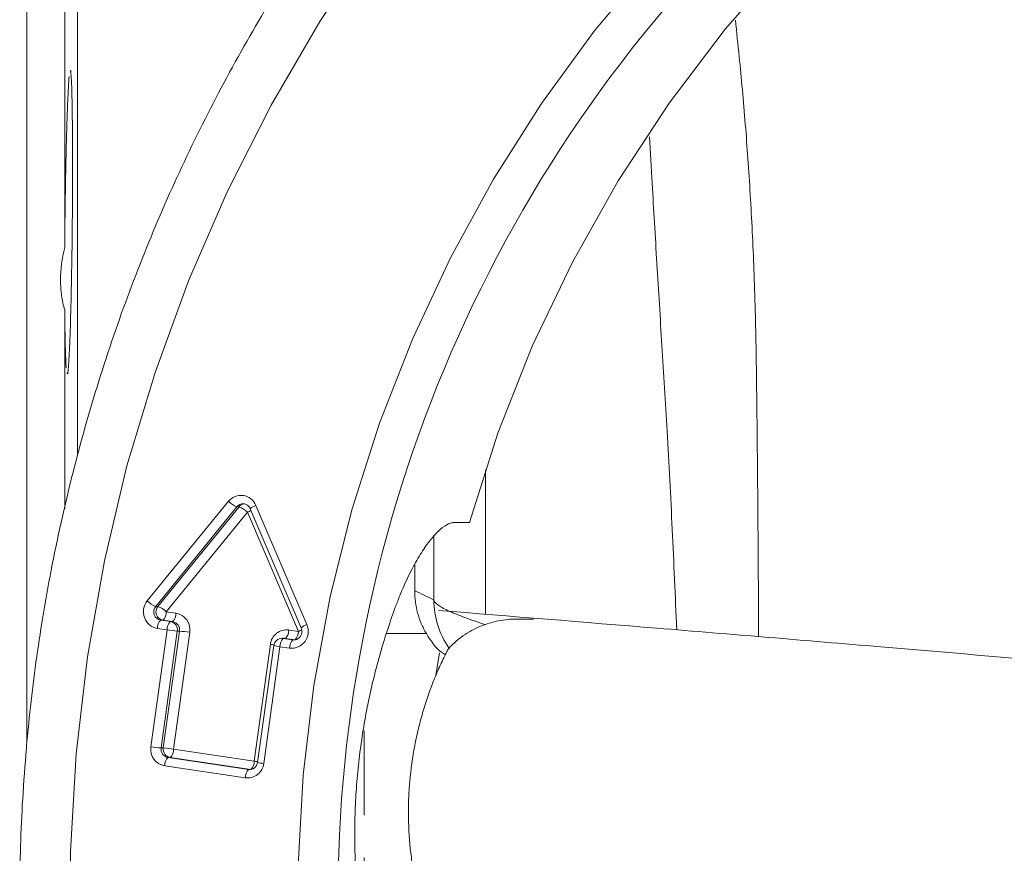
# Model space of a CAD drawing. Header units: millimetres. Extents: x -11 to 389, y 20 to 311.
# Tile 7 of 15: x -11 to 47, y 168 to 217. Entities that reach past the tile are written whole.
import ezdxf

# ---------------------------------------------------------------- set-up
doc = ezdxf.new("R2010")
doc.units = ezdxf.units.MM

# ---------------------------------------------------------------- blocks, each defined once
blk = doc.blocks.new('SW_CENTERMARKSYMBOL_0')
at = {"color": 0, "linetype": 'Continuous', "lineweight": 0}
for p, q in [((0, 5), (0, 10)), ((0, 0), (0, 2.5)), ((-5, 0), (-10, 0)), ((0, 0), (-2.5, 0)), ((0, 0), (0, -2.5)), ((0, 0), (2.5, 0)), ((5, 0), (10, 0)), ((0, -5), (0, -10))]:
    blk.add_line(p, q, dxfattribs=at)

msp = doc.modelspace()

# ---------------------------------------------------------------- linework, layer by layer
at = {"color": 7, "linetype": 'Continuous', "lineweight": 15}
for p, q in [((-7.706, 191.44), (-7.706, 290.108)), ((-10.706, 174.4), (-10.706, 259.108)), ((-8.459, 203.784), (-8.459, 253.242)), ((-8.459, 188.287), (-8.459, 200.079)), ((-3.562, 182.82), (1.255, 188.728)), ((1.754, 188.406), (-3.063, 182.497)), ((-2.934, 182.497), (1.883, 188.406)), ((2.382, 188.083), (-2.435, 182.175)), ((1.883, 188.406), (1.754, 188.406)), ((5.401, 181.011), (2.382, 188.083)), ((2.547, 188.291), (5.566, 181.219)), ((2.877, 188.488), (5.896, 181.416)), ((12.294, 184.977), (12.294, 183.42)), ((-2.934, 182.497), (-3.063, 182.497)), ((-2.763, 181.68), (-2.191, 181.595)), ((-2.633, 181.68), (-2.763, 181.68)), ((-2.062, 181.595), (-2.633, 181.68)), ((-2.435, 182.175), (-1.864, 182.09)), ((19.334, 181.732), (18.439, 181.732)), ((-3.349, 174.171), (-2.389, 181.1)), ((-2.389, 181.1), (-2.961, 181.185)), ((-1.782, 181.029), (-2.741, 174.1)), ((-2.612, 174.1), (-1.652, 181.029)), ((-2.062, 181.595), (-2.191, 181.595)), ((-1.652, 181.029), (-1.782, 181.029)), ((4.829, 181.096), (5.401, 181.011)), ((-1.045, 180.958), (-2.004, 174.029)), ((4.563, 180.606), (4.433, 180.606)), ((4.502, 180.601), (5.074, 180.517)), ((4.631, 180.601), (4.502, 180.601)), ((5.203, 180.517), (4.631, 180.601)), ((5.074, 180.517), (5.142, 180.511)), ((5.203, 180.517), (5.074, 180.517)), ((10.627, 180.887), (12.987, 180.887)), ((2.776, 173.319), (3.736, 180.248)), ((3.938, 180.175), (2.978, 173.246)), ((4.304, 180.106), (3.344, 173.177)), ((4.876, 180.022), (4.304, 180.106)), ((13.545, 178.401), (13.775, 179.742)), ((-2.612, 174.1), (-2.741, 174.1)), ((-2.004, 174.029), (2.776, 173.319)), ((-2.332, 173.534), (2.449, 172.824)), ((-2.202, 173.534), (-2.332, 173.534)), ((2.578, 172.824), (-2.202, 173.534)), ((2.251, 172.329), (-2.53, 173.039)), ((2.578, 172.824), (2.449, 172.824)), ((2.517, 172.819), (2.54, 172.82))]:
    msp.add_line(p, q, dxfattribs=at)
at = {"color": 8, "linetype": 'Continuous', "lineweight": 15}
for p, q in [((16.498, 190.597), (16.498, 182.038)), ((13.426, 182.874), (13.426, 186.715)), ((4.433, 180.606), (4.502, 180.601)), ((4.631, 180.601), (4.563, 180.606)), ((2.449, 172.824), (2.517, 172.819))]:
    msp.add_line(p, q, dxfattribs=at)
at = {"color": 7, "linetype": 'Continuous', "lineweight": 15, "flags": 128}
for points in [[(15.552, 187.472), (17.235, 192.764), (19.271, 197.922), (21.648, 202.921), (24.355, 207.737), (27.38, 212.346), (30.708, 216.725), (34.321, 220.854), (38.204, 224.713), (42.337, 228.283), (46.699, 231.546), (51.271, 234.487), (56.029, 237.091), (60.95, 239.346), (66.012, 241.241), (71.188, 242.767), (76.455, 243.916), (81.786, 244.682)], [(-7.785, 173.743), (-7.112, 179.5), (-6.106, 185.204), (-4.768, 190.836), (-3.105, 196.373), (-1.121, 201.796), (1.175, 207.086), (3.775, 212.222), (6.67, 217.186), (9.85, 221.961)], [(20.562, 116.806), (17.648, 121.243), (15.02, 125.868), (12.69, 130.662), (10.668, 135.602), (8.962, 140.669), (7.58, 145.841), (6.528, 151.095), (5.809, 156.409), (5.428, 161.761), (5.386, 167.126), (5.684, 172.484), (6.318, 177.809), (7.288, 183.08), (8.589, 188.274), (10.215, 193.369), (12.16, 198.343), (14.415, 203.175), (16.97, 207.844), (19.814, 212.329), (22.936, 216.613), (26.322, 220.675)], [(3.825, 117.901), (1.219, 123.034), (-1.082, 128.321), (-3.072, 133.742), (-4.741, 139.278), (-6.084, 144.907), (-7.097, 150.611), (-7.775, 156.367), (-8.117, 162.155), (-8.12, 167.954), (-7.785, 173.743)]]:
    msp.add_lwpolyline(points, dxfattribs=at)
at = {"color": 8, "linetype": 'Continuous', "lineweight": 15}
for centre, radius, start, end in [((89.486, 165.112), 81.74, 132.90709, 227.69757), ((2.124, 188.108), 0.476, 89.05852, 141.17713), ((2.256, 188.105), 0.479, 97.65575, 141.06429), ((1.121, 190.878), 3.066, 294.29258, 298.65983), ((3.2, 187.568), 0.974, 109.33926, 132.09158), ((4.116, 183.855), 3.12, 294.31496, 298.42455), ((6.22, 180.493), 0.978, 109.36623, 132.03174), ((2.473, 171.638), 8.702, 80.25658, 81.65176), ((4.59, 182.64), 2.55, 255.19422, 263.56526), ((1.524, 164.779), 8.632, 80.2189, 81.65542), ((3.63, 175.711), 2.55, 255.19422, 263.56526)]:
    msp.add_arc(centre, radius, start, end, dxfattribs=at)
at = {"color": 7, "linetype": 'Continuous', "lineweight": 15}
for centre, radius, start, end in [((1.995, 188.13), 0.951, 22.07111, 141.03985), ((2.249, 189.717), 1.402, 224.87169, 249.3247), ((1.388, 187.094), 1.402, 44.87169, 69.3247), ((-2.786, 182.177), 1.007, 140.36114, 260.00842), ((-2.568, 183.809), 1.402, 224.87169, 249.3247), ((18.425, 182.9), 4.999, 180.30429, 214.94639), ((-2.675, 182.176), 0.504, 140.36114, 260.00842), ((-2.546, 182.176), 0.504, 140.36114, 260.00842), ((-3.429, 181.186), 1.402, 44.87169, 69.3247), ((-2.301, 181.208), 0.66, 134.38413, 182.01474), ((-3.095, 182.152), 0.66, 314.38413, 2.01474), ((-2.523, 182.067), 0.66, 314.38413, 2.01474), ((-2.028, 181.109), 0.995, 351.28024, 80.50162), ((-1.729, 181.123), 0.66, 134.38413, 182.01474), ((-1.281, 187.95), 6.939, 260.81032, 265.86179), ((-2.273, 181.105), 0.497, 351.28024, 80.50162), ((-2.144, 181.105), 0.497, 351.28024, 80.50162), ((-2.153, 174.108), 6.939, 80.81032, 85.86179), ((4.701, 180.133), 0.972, 82.43712, 173.15669), ((4.17, 181.073), 0.66, 314.38413, 2.01474), ((4.993, 181.007), 0.992, 263.22996, 24.35708), ((4.433, 180.106), 0.5, 90, 172.11379), ((4.964, 180.13), 0.66, 134.38413, 182.01474), ((5.535, 180.045), 0.66, 134.38413, 182.01474), ((4.741, 180.988), 0.66, 314.38413, 2.01474), ((-2.366, 174.02), 0.995, 171.28024, 260.50162), ((-2.241, 181.021), 6.939, 260.81032, 265.86179), ((-2.25, 174.025), 0.497, 171.28024, 260.50162), ((-2.12, 174.025), 0.497, 171.28024, 260.50162), ((-3.113, 167.179), 6.939, 80.81032, 85.86179), ((-2.664, 174.006), 0.66, 314.38413, 2.01474), ((-1.87, 173.062), 0.66, 134.38413, 182.01474), ((2.379, 173.293), 0.972, 262.43712, 353.15669), ((2.117, 173.296), 0.66, 314.38413, 2.01474), ((2.911, 172.353), 0.66, 134.38413, 182.01474)]:
    msp.add_arc(centre, radius, start, end, dxfattribs=at)
for points, knots in [([(54.641, 259.809), (54.067, 259.619), (51.767, 258.856), (47.844, 257.216), (42.892, 254.894), (38.082, 252.267), (33.42, 249.37), (28.923, 246.206), (24.605, 242.786), (20.48, 239.12), (16.56, 235.22), (12.858, 231.099), (9.386, 226.768), (6.155, 222.243), (3.175, 217.537), (0.455, 212.665), (-1.995, 207.643), (-4.169, 202.486), (-6.059, 197.211), (-7.66, 191.834), (-8.966, 186.372), (-9.953, 180.94), (-10.483, 176.834), (-10.689, 174.578), (-10.734, 174.09)], [0, 0, 0, 0, 0.016178, 0.064815, 0.113457, 0.162102, 0.210752, 0.259408, 0.308068, 0.356734, 0.405405, 0.454081, 0.502763, 0.55145, 0.600143, 0.64884, 0.697542, 0.746248, 0.794957, 0.843671, 0.892387, 0.941106, 0.987269, 1, 1, 1, 1]), ([(-8.31, 196.359), (-8.307, 196.337), (-8.279, 196.179), (-8.219, 196.873), (-8.142, 198.437), (-8.074, 200.868), (-8.024, 203.772), (-7.995, 206.855), (-7.992, 209.752), (-8.012, 212.172), (-8.057, 213.721), (-8.1, 214.405), (-8.128, 214.246), (-8.132, 214.225)], [0, 0, 0, 0, 0.017403, 0.124846, 0.232309, 0.339766, 0.447198, 0.554599, 0.661972, 0.769332, 0.876698, 0.984087, 1, 1, 1, 1]), ([(-8.195, 213.921), (-8.209, 213.765), (-8.223, 213.565), (-8.245, 213.198), (-8.252, 213.065), (-8.266, 212.776), (-8.273, 212.62), (-8.294, 212.123), (-8.308, 211.757), (-8.328, 211.157), (-8.334, 210.948), (-8.347, 210.513), (-8.354, 210.286), (-8.372, 209.593), (-8.383, 209.109), (-8.404, 208.1), (-8.414, 207.57), (-8.431, 206.502), (-8.438, 205.964), (-8.451, 204.877), (-8.456, 204.326), (-8.459, 203.784)], [0, 0, 0, 0, 0.125, 0.125, 0.1875, 0.1875, 0.25, 0.25, 0.375, 0.375, 0.4375, 0.4375, 0.5, 0.5, 0.625, 0.625, 0.75, 0.75, 0.875, 0.875, 1, 1, 1, 1]), ([(-8.459, 203.784), (-8.621, 203.127), (-8.706, 202.481), (-8.706, 201.53), (-8.685, 201.223), (-8.602, 200.634), (-8.54, 200.351), (-8.459, 200.079)], [0, 0, 0, 0, 0.5, 0.5, 0.75, 0.75, 1, 1, 1, 1]), ([(-8.459, 200.079), (-8.453, 199.251), (-8.442, 198.542), (-8.411, 197.365), (-8.393, 196.929), (-8.371, 196.646)], [0, 0, 0, 0, 0.5, 0.5, 1, 1, 1, 1]), ([(2.131, 188.574), (2.157, 188.576), (2.246, 188.581), (2.381, 188.511), (2.493, 188.401), (2.533, 188.319), (2.547, 188.291)], [0, 0, 0, 0, 0.154164, 0.523143, 0.835825, 1, 1, 1, 1]), ([(12.882, 156.868), (12.612, 156.868), (12.343, 156.868), (12.006, 156.868), (11.939, 156.866), (11.802, 156.891), (11.732, 156.914), (11.521, 157.016), (11.377, 157.127), (10.948, 157.572), (10.667, 158.013), (10.262, 158.885), (10.133, 159.206), (9.89, 159.901), (9.776, 160.275), (9.618, 160.881), (9.567, 161.091), (9.472, 161.522), (9.427, 161.743), (9.3, 162.411), (9.222, 162.864), (9.013, 164.247), (8.905, 165.2), (8.763, 167.177), (8.73, 168.187), (8.742, 169.724), (8.756, 170.241), (8.805, 171.27), (8.839, 171.783), (8.973, 173.32), (9.102, 174.34), (9.357, 175.866), (9.451, 176.372), (9.657, 177.366), (9.769, 177.856), (10.127, 179.304), (10.398, 180.242), (10.848, 181.609), (11.005, 182.056), (11.248, 182.708), (11.33, 182.924), (11.497, 183.341), (11.669, 183.747), (11.846, 184.13), (12.027, 184.501), (12.119, 184.681), (12.394, 185.195), (12.577, 185.505), (12.942, 186.064), (13.124, 186.312), (13.394, 186.638), (13.484, 186.738), (13.659, 186.92), (13.745, 187.001), (13.996, 187.217), (14.157, 187.323), (14.385, 187.423), (14.458, 187.447), (14.601, 187.473), (14.669, 187.472), (15.008, 187.472), (15.28, 187.472), (15.552, 187.472)], [0, 0, 0, 0, 0.0625, 0.0625, 0.078125, 0.078125, 0.09375, 0.09375, 0.125, 0.125, 0.1875, 0.1875, 0.21875, 0.21875, 0.25, 0.25, 0.265625, 0.265625, 0.28125, 0.28125, 0.3125, 0.3125, 0.375, 0.375, 0.4375, 0.4375, 0.46875, 0.46875, 0.5, 0.5, 0.5625, 0.5625, 0.59375, 0.59375, 0.625, 0.625, 0.6875, 0.6875, 0.71875, 0.71875, 0.734375, 0.734375, 0.75, 0.765625, 0.765625, 0.78125, 0.78125, 0.8125, 0.8125, 0.84375, 0.84375, 0.859375, 0.859375, 0.875, 0.875, 0.90625, 0.90625, 0.921875, 0.921875, 0.9375, 0.9375, 1, 1, 1, 1]), ([(12.987, 180.887), (12.874, 181.078), (12.773, 181.279), (12.601, 181.685), (12.529, 181.893), (12.354, 182.53), (12.294, 182.975), (12.294, 183.42)], [0, 0, 0, 0, 0.25, 0.25, 0.5, 0.5, 1, 1, 1, 1]), ([(13.426, 182.874), (13.441, 182.79), (13.521, 182.695), (13.736, 182.536), (13.825, 182.48), (14.031, 182.364), (14.267, 182.243), (14.56, 182.115), (14.882, 181.982), (15.057, 181.914), (15.616, 181.706), (16.034, 181.563), (16.498, 181.413)], [0, 0, 0, 0, 0.25, 0.25, 0.375, 0.375, 0.5, 0.625, 0.625, 0.75, 0.75, 1, 1, 1, 1]), ([(73.345, 177.185), (69.823, 177.5), (62.506, 178.154), (51.331, 179.127), (39.257, 180.158), (26.63, 181.213), (18, 181.911), (13.699, 182.259)], [0, 0, 0, 0, 0.175925, 0.365537, 0.555289, 0.778357, 1, 1, 1, 1]), ([(18.439, 181.732), (18.438, 181.732), (18.434, 181.732), (18.429, 181.732), (18.421, 181.733), (18.403, 181.734), (18.366, 181.736), (18.334, 181.737), (18.271, 181.738), (18.229, 181.739), (18.101, 181.738), (18.015, 181.735), (17.756, 181.718), (17.581, 181.697), (17.052, 181.606), (16.69, 181.507), (15.978, 181.231), (15.626, 181.055), (14.935, 180.602), (14.6, 180.326), (14.293, 179.989)], [0, 0, 0, 0, 0.001953, 0.001953, 0.003906, 0.007813, 0.015625, 0.03125, 0.03125, 0.0625, 0.0625, 0.125, 0.125, 0.25, 0.25, 0.5, 0.5, 0.75, 0.75, 1, 1, 1, 1]), ([(5.566, 181.219), (5.581, 181.174), (5.615, 181.072), (5.606, 180.898), (5.539, 180.73), (5.421, 180.598), (5.261, 180.512), (5.142, 180.515), (5.078, 180.516)], [0, 0, 0, 0, 0.132867, 0.296594, 0.460294, 0.626986, 0.80191, 1, 1, 1, 1]), ([(14.116, 179.625), (14.037, 179.675), (13.552, 179.975), (13.244, 180.472), (12.987, 180.887)], [0, 0, 0, 0, 0.1636298, 1, 1, 1, 1]), ([(14.293, 179.989), (14.289, 179.985), (14.288, 179.981), (14.283, 179.972), (14.277, 179.959), (14.261, 179.928), (14.229, 179.866), (14.165, 179.742), (14.04, 179.491), (13.935, 179.272), (13.73, 178.828), (13.598, 178.525), (13.223, 177.601), (12.998, 176.962), (12.703, 175.969), (12.612, 175.632), (12.444, 174.944), (12.367, 174.593), (12.166, 173.538), (12.067, 172.83), (11.974, 171.764), (11.951, 171.408), (11.925, 170.693), (11.921, 170.334), (11.937, 169.261), (11.984, 168.561), (12.105, 167.532), (12.154, 167.193), (12.266, 166.532), (12.329, 166.207), (12.541, 165.253), (12.71, 164.641), (12.902, 164.054)], [0, 0, 0, 0, 0.000977, 0.000977, 0.001953, 0.003906, 0.007812, 0.015625, 0.03125, 0.0625, 0.0625, 0.125, 0.125, 0.25, 0.25, 0.3125, 0.3125, 0.375, 0.375, 0.5, 0.5, 0.5625, 0.5625, 0.625, 0.625, 0.75, 0.75, 0.8125, 0.8125, 0.875, 0.875, 1, 1, 1, 1]), ([(-10.734, 174.09), (-10.813, 173.089), (-11.038, 170.22), (-11.173, 165.465), (-11.043, 159.841), (-10.603, 154.232), (-9.859, 148.658), (-8.814, 143.136), (-7.47, 137.684), (-5.832, 132.318), (-3.904, 127.056), (-1.694, 121.914), (0.793, 116.909), (3.548, 112.056), (6.562, 107.372), (9.827, 102.869), (13.331, 98.564), (17.063, 94.47), (21.012, 90.598), (25.165, 86.963), (29.509, 83.575), (34.03, 80.444), (38.715, 77.583), (43.545, 74.991), (48.517, 72.713), (52.126, 71.218), (54.099, 70.574), (54.343, 70.494)], [0, 0, 0, 0, 0.022643, 0.064895, 0.107151, 0.149408, 0.191665, 0.233921, 0.276176, 0.31843, 0.360682, 0.402932, 0.445179, 0.487424, 0.529665, 0.571903, 0.614136, 0.656366, 0.698591, 0.740811, 0.783027, 0.825237, 0.867443, 0.909644, 0.951841, 0.994033, 1, 1, 1, 1]), ([(2.978, 173.246), (2.968, 173.198), (2.944, 173.093), (2.849, 172.954), (2.708, 172.848), (2.596, 172.829), (2.538, 172.82)], [0, 0, 0, 0, 0.204748, 0.457254, 0.720645, 1, 1, 1, 1])]:
    msp.add_open_spline(points, degree=3, knots=knots, dxfattribs=at)
at = {"color": 8, "linetype": 'Continuous', "lineweight": 15}
for points, knots in [([(31.315, 217.267), (31.391, 216.55), (31.595, 214.638), (31.912, 211.181), (32.207, 206.966), (32.437, 202.447), (32.554, 197.614), (32.608, 192.381), (32.659, 186.798), (32.682, 182.843), (32.689, 180.77), (32.689, 180.702)], [0, 0, 0, 0, 0.0772109, 0.2058518, 0.3310962, 0.4563327, 0.5855366, 0.7147752, 0.8544861, 0.9952401, 1, 1, 1, 1]), ([(27.834, 181.107), (27.749, 183.1), (27.579, 187.101), (27.276, 192.726), (26.958, 197.997), (26.652, 202.905), (26.41, 207.05), (26.269, 209.434), (26.214, 210.351)], [0, 0, 0, 0, 0.187411, 0.376344, 0.546161, 0.715957, 0.890771, 1, 1, 1, 1])]:
    msp.add_open_spline(points, degree=3, knots=knots, dxfattribs=at)
at = {"color": 7, "linetype": 'Continuous', "lineweight": 15}
msp.add_open_spline([(12.294, 183.42), (12.673, 183.252), (13.051, 183.07), (13.426, 182.874)], degree=3, dxfattribs=at)

# ---------------------------------------------------------------- block references
at = {"color": 7, "linetype": 'Continuous', "lineweight": 0}
msp.add_blockref('SW_CENTERMARKSYMBOL_0', (9.294, 165.108), dxfattribs=at)

doc.saveas('drawing.dxf')
